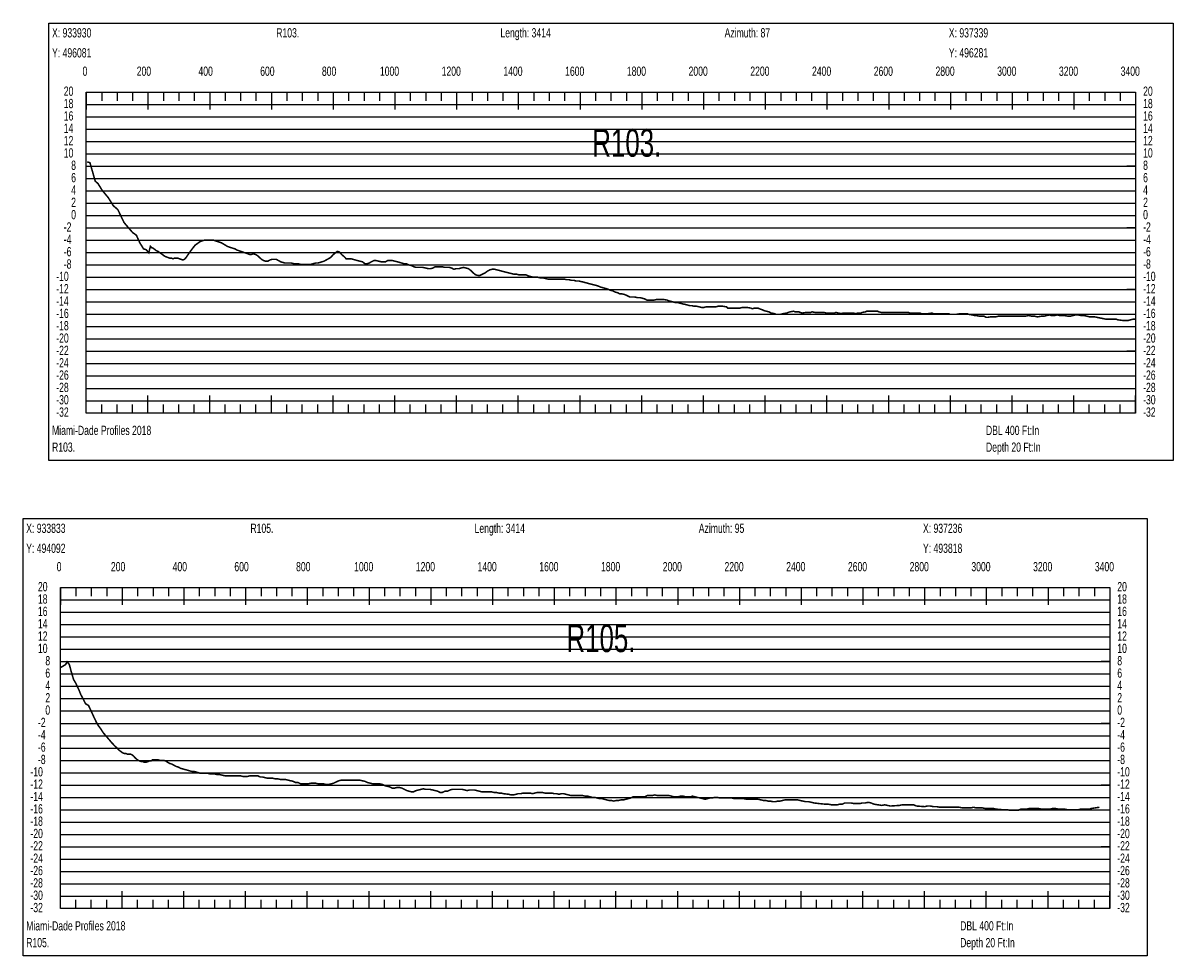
# Model space of a CAD drawing. Header units: inches. Extents: x 471865 to 538526, y 1054316 to 1102451.
# Tile 131 of 131: x 534716 to 538442, y 1099186 to 1102210. Entities that reach past the tile are written whole.
import ezdxf

# ---------------------------------------------------------------- set-up
doc = ezdxf.new("R2010")
doc.units = ezdxf.units.IN
doc.header["$MEASUREMENT"] = 0
for name, color, linetype in [('LABELS', 7, 'Continuous'), ('X_Gr1', 7, 'Continuous'), ('XSECTION', 7, 'Continuous')]:
    doc.layers.add(name, color=color, linetype=linetype)
doc.styles.get("Standard").update_dxf_attribs({"font": 'arial.ttf'})

msp = doc.modelspace()

# ---------------------------------------------------------------- linework, layer by layer
at = {"layer": 'X_Gr1', "color": 6, "linetype": 'Continuous', "lineweight": 18, "true_color": 0xff00ff, "transparency": 33554687, "const_width": 5}
for points in [[(534923.8, 1101760.1), (534923.8, 1101760.1), (534932.7, 1101757.2), (534949.8, 1101697.4), (534958.8, 1101689.5), (534972.7, 1101667.1), (534991.8, 1101644.3), (535008.7, 1101617.5), (535022.9, 1101605.4), (535043.1, 1101563.4), (535055.8, 1101548.4), (535071, 1101530.8), (535083.1, 1101522.4), (535093.8, 1101498.5), (535106.3, 1101478.1), (535115.2, 1101475.1), (535123.3, 1101465.3), (535128.5, 1101486), (535132.5, 1101482), (535137.5, 1101480), (535142.8, 1101476), (535147.9, 1101472), (535153, 1101470), (535158.5, 1101466), (535164.3, 1101462), (535169.8, 1101458), (535175.2, 1101454), (535180.3, 1101452), (535185.4, 1101450), (535190.8, 1101448), (535196.4, 1101448), (535201.8, 1101446), (535206.7, 1101448), (535211.6, 1101448), (535216.9, 1101448), (535222.3, 1101446), (535227.8, 1101444), (535233.4, 1101442), (535238.9, 1101444), (535244.3, 1101450), (535249.6, 1101458), (535255.2, 1101466), (535261, 1101474), (535267.2, 1101482), (535273.4, 1101490), (535279, 1101494), (535284.7, 1101498), (535290.4, 1101502), (535296.5, 1101504), (535302.9, 1101506), (535309.4, 1101506), (535315.9, 1101506), (535322, 1101506), (535327.9, 1101506), (535333.9, 1101506), (535339.8, 1101504), (535345.8, 1101502), (535351.7, 1101500), (535358.1, 1101498), (535364.9, 1101494), (535371.5, 1101490), (535377.8, 1101486), (535383.7, 1101484), (535389.7, 1101482), (535396, 1101480), (535402.7, 1101478), (535409.4, 1101474), (535415.6, 1101472), (535421.2, 1101470), (535426.9, 1101468), (535432.6, 1101466), (535438.6, 1101464), (535444.4, 1101462), (535450.1, 1101460), (535456, 1101460), (535462.3, 1101462), (535469.1, 1101460), (535475.7, 1101456), (535482.2, 1101450), (535488.8, 1101444), (535495.5, 1101440), (535502.3, 1101438), (535509, 1101438), (535515.7, 1101442), (535522.4, 1101444), (535529.3, 1101444), (535536.5, 1101444), (535543.8, 1101440), (535551, 1101436), (535558, 1101434), (535564.5, 1101432), (535571.1, 1101432), (535578.1, 1101432), (535585.6, 1101432), (535593.2, 1101430), (535600.4, 1101430), (535607.1, 1101430), (535613.8, 1101428), (535620.8, 1101428), (535628.2, 1101428), (535635.6, 1101428), (535642.6, 1101428), (535649.3, 1101428), (535656.2, 1101430), (535663.6, 1101432), (535671.1, 1101432), (535677.9, 1101434), (535684.3, 1101436), (535691.1, 1101438), (535698.2, 1101442), (535705.4, 1101446), (535712.5, 1101450), (535719.6, 1101458), (535726.8, 1101464), (535734, 1101470), (535740.9, 1101468), (535747.8, 1101460), (535755.1, 1101454), (535762.8, 1101446), (535770.7, 1101446), (535778.3, 1101446), (535785.5, 1101444), (535792.5, 1101442), (535799.8, 1101440), (535807.7, 1101438), (535815.8, 1101436), (535823.5, 1101430), (535830.7, 1101430), (535837.5, 1101432), (535844.5, 1101436), (535852.2, 1101440), (535860.5, 1101440), (535868.8, 1101438), (535876.7, 1101436), (535883.9, 1101436), (535890.3, 1101436), (535897, 1101440), (535904.5, 1101440), (535912.8, 1101440), (535921.3, 1101438), (535929.2, 1101436), (535936.3, 1101434), (535942.8, 1101432), (535949.7, 1101430), (535957.4, 1101430), (535965.8, 1101426), (535974.2, 1101424), (535982.1, 1101420), (535989.1, 1101418), (535995.7, 1101418), (536002.7, 1101418), (536011, 1101418), (536019.8, 1101416), (536028.7, 1101414), (536037, 1101414), (536044.2, 1101416), (536050.9, 1101420), (536057.8, 1101420), (536065.6, 1101420), (536074.1, 1101420), (536082.5, 1101418), (536090.1, 1101418), (536097.1, 1101418), (536104.2, 1101416), (536111.8, 1101412), (536119.9, 1101414), (536128.2, 1101414), (536135.9, 1101416), (536143.1, 1101418), (536150.6, 1101416), (536158.6, 1101414), (536166.8, 1101408), (536174.6, 1101400), (536182.2, 1101394), (536189.3, 1101392), (536196.7, 1101392), (536204.7, 1101396), (536212.8, 1101400), (536220.7, 1101406), (536228.4, 1101410), (536236, 1101412), (536243.7, 1101412), (536251.3, 1101410), (536259, 1101408), (536266.7, 1101406), (536274.5, 1101404), (536282, 1101402), (536289.6, 1101400), (536298, 1101398), (536306.6, 1101396), (536314.7, 1101396), (536322, 1101394), (536329.1, 1101394), (536336.8, 1101394), (536345.2, 1101394), (536353.9, 1101390), (536362.1, 1101388), (536369.4, 1101386), (536376.6, 1101386), (536384.1, 1101386), (536392.2, 1101384), (536400.6, 1101384), (536408.6, 1101382), (536416.1, 1101380), (536423.3, 1101380), (536430.7, 1101380), (536438.7, 1101380), (536446.5, 1101380), (536454.1, 1101380), (536461.8, 1101380), (536469.8, 1101380), (536477.8, 1101378), (536485.4, 1101378), (536492.8, 1101376), (536500.2, 1101376), (536508, 1101374), (536516.2, 1101374), (536524.6, 1101372), (536532.9, 1101370), (536540.4, 1101368), (536547.5, 1101366), (536555, 1101364), (536563.1, 1101362), (536571.5, 1101360), (536583.5, 1101356), (536587.4, 1101354), (536594.8, 1101352), (536602, 1101350), (536609.8, 1101348), (536618, 1101344), (536626.5, 1101342), (536634.7, 1101338), (536642.2, 1101336), (536649.6, 1101332), (536657.4, 1101332), (536665.6, 1101330), (536674.1, 1101326), (536682.1, 1101322), (536689.8, 1101322), (536697.6, 1101322), (536705.9, 1101320), (536714.4, 1101320), (536722.4, 1101318), (536730, 1101316), (536737.2, 1101312), (536744.6, 1101312), (536752.4, 1101312), (536760.4, 1101312), (536768.4, 1101314), (536775.9, 1101314), (536783.2, 1101314), (536790.7, 1101314), (536802.7, 1101312), (536806.9, 1101310), (536814.7, 1101308), (536822.3, 1101306), (536829.7, 1101304), (536837, 1101304), (536844.6, 1101302), (536852.5, 1101300), (536860.8, 1101298), (536868.8, 1101296), (536875.9, 1101294), (536882.7, 1101294), (536890.2, 1101292), (536898.6, 1101292), (536907.2, 1101290), (536915, 1101288), (536921.7, 1101288), (536928.3, 1101290), (536935.9, 1101290), (536944.6, 1101290), (536957, 1101290), (536960.8, 1101290), (536967.5, 1101292), (536974.9, 1101292), (536983.4, 1101292), (536995.6, 1101290), (536999.4, 1101286), (537006.3, 1101286), (537013.8, 1101286), (537022.5, 1101286), (537034.9, 1101286), (537038.8, 1101286), (537046.2, 1101288), (537058.1, 1101288), (537062.2, 1101288), (537074.2, 1101286), (537078.2, 1101284), (537086, 1101286), (537097.6, 1101286), (537101.5, 1101284), (537112.8, 1101280), (537116.6, 1101278), (537124.3, 1101276), (537132.1, 1101274), (537140, 1101270), (537151.3, 1101268), (537155.2, 1101266), (537162.8, 1101266), (537170.6, 1101266), (537178.8, 1101268), (537190.7, 1101270), (537194.6, 1101272), (537201.7, 1101274), (537213, 1101276), (537217, 1101274), (537229.3, 1101274), (537233.5, 1101272), (537241.5, 1101270), (537252.3, 1101272), (537256, 1101272), (537268.4, 1101272), (537272.8, 1101274), (537281.2, 1101272), (537288.9, 1101272), (537295.8, 1101272), (537306.9, 1101272), (537310.9, 1101272), (537319.3, 1101270), (537330.6, 1101270), (537334.2, 1101270), (537345.4, 1101270), (537349.4, 1101272), (537357.3, 1101270), (537369, 1101268), (537372.9, 1101270), (537384.4, 1101270), (537388.3, 1101270), (537395.9, 1101270), (537407.4, 1101270), (537411.4, 1101268), (537422.9, 1101270), (537430.7, 1101270), (537434.6, 1101272), (537445.9, 1101274), (537449.7, 1101276), (537457.1, 1101276), (537469, 1101276), (537473, 1101276), (537484.7, 1101276), (537488.7, 1101274), (537496.6, 1101272), (537508.3, 1101272), (537512.1, 1101272), (537523.2, 1101272), (537527.1, 1101272), (537534.8, 1101272), (537542.7, 1101272), (537549.8, 1101272), (537560.5, 1101272), (537564.2, 1101272), (537572.5, 1101272), (537584.6, 1101272), (537588.3, 1101270), (537598.7, 1101270), (537602.3, 1101270), (537610, 1101270), (537622.6, 1101270), (537626.6, 1101268), (537637.3, 1101268), (537640.8, 1101268), (537648.6, 1101268), (537661.4, 1101270), (537665.5, 1101268), (537676.9, 1101268), (537684, 1101268), (537687.5, 1101268), (537699.1, 1101268), (537703.1, 1101268), (537714.8, 1101268), (537718.4, 1101266), (537725.3, 1101266), (537736.7, 1101266), (537740.7, 1101266), (537752.9, 1101268), (537760.6, 1101268), (537764.2, 1101268), (537775.2, 1101268), (537779, 1101266), (537790.9, 1101264), (537798.8, 1101262), (537802.6, 1101262), (537814.3, 1101260), (537821.7, 1101260), (537829, 1101260), (537836.8, 1101256), (537840.7, 1101256), (537852.6, 1101258), (537856.5, 1101258), (537868.4, 1101258), (537876.7, 1101260), (537880.7, 1101260), (537892.5, 1101260), (537900.2, 1101260), (537908, 1101260), (537916.3, 1101260), (537920.5, 1101260), (537934.1, 1101260), (537942.4, 1101260), (537949.7, 1101260), (537956.9, 1101260), (537964.7, 1101260), (537973.6, 1101262), (537982.9, 1101260), (537992.2, 1101260), (538001, 1101258), (538005.1, 1101258), (538016.5, 1101260), (538024.5, 1101260), (538033.2, 1101262), (538042.1, 1101264), (538046.4, 1101262), (538058.6, 1101262), (538066.5, 1101264), (538074.9, 1101262), (538083.8, 1101262), (538088.3, 1101262), (538101.6, 1101260), (538109.8, 1101260), (538125.6, 1101264), (538134.4, 1101264), (538143.7, 1101262), (538153.2, 1101262), (538162.3, 1101260), (538170.5, 1101258), (538174.3, 1101258), (538186.4, 1101258), (538195.7, 1101256), (538205.7, 1101254), (538215.6, 1101252), (538224.8, 1101250), (538233.1, 1101250), (538240.8, 1101250), (538258.5, 1101250), (538263.4, 1101248), (538279.1, 1101246), (538288.6, 1101246), (538296.8, 1101246), (538304.5, 1101248), (538312.3, 1101250), (538320.7, 1101250)], [(534837.1, 1100120.7), (534837.1, 1100120.7), (534853.8, 1100130.7), (534858.8, 1100139.8), (534866, 1100130.9), (534871.3, 1100110.5), (534879.7, 1100082.2), (534886.2, 1100071.3), (534895.8, 1100051.4), (534903.2, 1100033.4), (534918.9, 1100003.3), (534927.9, 1099998.5), (534934.8, 1099984), (534946.6, 1099958.3), (534956.3, 1099938), (534967.1, 1099923.2), (534976, 1099909.5), (534987.3, 1099896.3), (535004.3, 1099876.3), (535010.1, 1099870.3), (535016.1, 1099864.3), (535021, 1099860.3), (535025.9, 1099854.3), (535031.2, 1099850.3), (535036.1, 1099846.3), (535039.8, 1099844.3), (535044.7, 1099842.3), (535049.6, 1099842.3), (535054.4, 1099840.3), (535059.9, 1099840.3), (535064.9, 1099840.3), (535069.1, 1099838.3), (535074, 1099834.3), (535079.2, 1099828.3), (535084, 1099824.3), (535088.8, 1099820.3), (535093.8, 1099818.3), (535099.1, 1099816.3), (535104.2, 1099816.3), (535108.9, 1099814.3), (535114.2, 1099814.3), (535120.1, 1099816.3), (535125.9, 1099818.3), (535131, 1099818.3), (535135.9, 1099822.3), (535141.5, 1099822.3), (535147.5, 1099822.3), (535153.4, 1099822.3), (535159.2, 1099820.3), (535165.2, 1099820.3), (535171.5, 1099820.3), (535177.9, 1099818.3), (535184.2, 1099814.3), (535190.9, 1099810.3), (535197.9, 1099808.3), (535205.3, 1099804.3), (535212.6, 1099800.3), (535219.7, 1099798.3), (535227, 1099794.3), (535234.4, 1099792.3), (535241.9, 1099790.3), (535249.1, 1099788.3), (535256.1, 1099786.3), (535263.4, 1099784.3), (535270.6, 1099784.3), (535277.6, 1099782.3), (535284.1, 1099780.3), (535290.8, 1099778.3), (535298.5, 1099778.3), (535306.8, 1099778.3), (535315.1, 1099778.3), (535322.6, 1099776.3), (535329.5, 1099776.3), (535336.7, 1099776.3), (535344.5, 1099774.3), (535352.7, 1099774.3), (535361.3, 1099772.3), (535370, 1099770.3), (535378.5, 1099770.3), (535386.3, 1099770.3), (535393.9, 1099770.3), (535402, 1099770.3), (535410.5, 1099770.3), (535419.3, 1099770.3), (535427.9, 1099768.3), (535436, 1099768.3), (535443.6, 1099768.3), (535451, 1099770.3), (535459.1, 1099770.3), (535467.6, 1099770.3), (535476.3, 1099770.3), (535484.7, 1099766.3), (535492.5, 1099766.3), (535500.1, 1099764.3), (535507.8, 1099762.3), (535516.1, 1099762.3), (535525, 1099762.3), (535533.8, 1099760.3), (535542.2, 1099760.3), (535549.9, 1099758.3), (535557.7, 1099758.3), (535565.8, 1099758.3), (535574.2, 1099756.3), (535582.8, 1099754.3), (535591.2, 1099752.3), (535599.3, 1099748.3), (535607.4, 1099748.3), (535615.4, 1099744.3), (535623.8, 1099744.3), (535632, 1099744.3), (535640.3, 1099744.3), (535648.6, 1099746.3), (535656.6, 1099746.3), (535664.4, 1099746.3), (535672, 1099744.3), (535680.1, 1099744.3), (535688.7, 1099744.3), (535697.4, 1099742.3), (535706.1, 1099742.3), (535714.4, 1099744.3), (535722.4, 1099746.3), (535730.5, 1099750.3), (535739, 1099754.3), (535748, 1099756.3), (535757, 1099756.3), (535765.6, 1099756.3), (535774, 1099756.3), (535782.1, 1099756.3), (535789.9, 1099756.3), (535797.7, 1099756.3), (535805.9, 1099756.3), (535814.7, 1099754.3), (535823.7, 1099752.3), (535832.6, 1099748.3), (535841, 1099746.3), (535848.7, 1099744.3), (535856.5, 1099744.3), (535864.3, 1099744.3), (535872.2, 1099744.3), (535880.1, 1099742.3), (535888.2, 1099738.3), (535896.4, 1099736.3), (535904.3, 1099734.3), (535911.8, 1099730.3), (535919.3, 1099730.3), (535927.3, 1099732.3), (535935.5, 1099732.3), (535943.6, 1099730.3), (535951.7, 1099726.3), (535959.6, 1099722.3), (535967, 1099720.3), (535974, 1099718.3), (535981.1, 1099718.3), (535988.9, 1099722.3), (535997.2, 1099724.3), (536005.4, 1099726.3), (536013, 1099728.3), (536020, 1099726.3), (536027, 1099726.3), (536034.7, 1099726.3), (536043.2, 1099724.3), (536051.8, 1099722.3), (536059.6, 1099720.3), (536066.8, 1099716.3), (536074.3, 1099716.3), (536082.7, 1099720.3), (536091.4, 1099720.3), (536099.3, 1099724.3), (536106.4, 1099726.3), (536113.7, 1099726.3), (536121.7, 1099726.3), (536130.3, 1099726.3), (536139, 1099726.3), (536147.3, 1099724.3), (536154.9, 1099722.3), (536162.2, 1099724.3), (536169.9, 1099724.3), (536178.1, 1099724.3), (536186.5, 1099722.3), (536194.8, 1099720.3), (536202.6, 1099718.3), (536210.1, 1099718.3), (536217.5, 1099718.3), (536225.3, 1099718.3), (536233.7, 1099718.3), (536242, 1099716.3), (536250, 1099716.3), (536257.4, 1099714.3), (536264.7, 1099714.3), (536272.5, 1099712.3), (536289.8, 1099710.3), (536298, 1099708.3), (536305.5, 1099708.3), (536312.8, 1099710.3), (536320.3, 1099712.3), (536328.2, 1099712.3), (536336.3, 1099714.3), (536344.2, 1099714.3), (536352, 1099714.3), (536359.6, 1099714.3), (536366.9, 1099712.3), (536374.3, 1099714.3), (536382.2, 1099716.3), (536390.6, 1099716.3), (536398.9, 1099716.3), (536406.4, 1099714.3), (536413.3, 1099714.3), (536420.5, 1099714.3), (536428.5, 1099714.3), (536436.9, 1099712.3), (536445.1, 1099712.3), (536452.6, 1099710.3), (536459.7, 1099712.3), (536467.1, 1099712.3), (536475, 1099710.3), (536483.2, 1099708.3), (536491.3, 1099706.3), (536498.9, 1099706.3), (536506.3, 1099706.3), (536513.6, 1099706.3), (536521.2, 1099706.3), (536529.2, 1099706.3), (536537.2, 1099704.3), (536545.3, 1099704.3), (536553, 1099702.3), (536560.6, 1099700.3), (536568.5, 1099700.3), (536576.5, 1099698.3), (536584.4, 1099696.3), (536591.6, 1099696.3), (536598.9, 1099694.3), (536606.7, 1099692.3), (536614.7, 1099690.3), (536622.5, 1099690.3), (536630.1, 1099688.3), (536637.9, 1099690.3), (536645.8, 1099690.3), (536653.9, 1099692.3), (536661.7, 1099692.3), (536669.2, 1099694.3), (536676.8, 1099696.3), (536684.7, 1099698.3), (536692.5, 1099702.3), (536700.1, 1099702.3), (536707.6, 1099702.3), (536715.5, 1099702.3), (536723.5, 1099702.3), (536731.1, 1099702.3), (536738.5, 1099706.3), (536746.2, 1099706.3), (536754.4, 1099706.3), (536763, 1099708.3), (536771.3, 1099706.3), (536779, 1099706.3), (536786.2, 1099706.3), (536793.2, 1099706.3), (536800.6, 1099706.3), (536808.8, 1099706.3), (536817.1, 1099704.3), (536824.8, 1099702.3), (536831.7, 1099702.3), (536838.4, 1099702.3), (536846, 1099704.3), (536854.6, 1099704.3), (536863.3, 1099702.3), (536871.3, 1099702.3), (536878.4, 1099702.3), (536885.3, 1099704.3), (536892.9, 1099702.3), (536901.2, 1099700.3), (536909.8, 1099698.3), (536918.2, 1099696.3), (536926.2, 1099694.3), (536933.7, 1099696.3), (536941.1, 1099698.3), (536948.8, 1099698.3), (536956.8, 1099700.3), (536965.1, 1099700.3), (536973.4, 1099698.3), (536981.4, 1099698.3), (536989, 1099698.3), (536996.6, 1099698.3), (537004.4, 1099698.3), (537012.5, 1099698.3), (537020.6, 1099696.3), (537028.1, 1099696.3), (537035.5, 1099696.3), (537043.2, 1099696.3), (537051.3, 1099696.3), (537059.6, 1099694.3), (537067.5, 1099694.3), (537074.9, 1099694.3), (537082.1, 1099694.3), (537089.9, 1099694.3), (537098.2, 1099694.3), (537106.3, 1099692.3), (537114.3, 1099690.3), (537122.1, 1099690.3), (537129.7, 1099688.3), (537137.5, 1099688.3), (537145.3, 1099686.3), (537153.2, 1099686.3), (537161, 1099688.3), (537168.8, 1099688.3), (537176.7, 1099690.3), (537184.8, 1099692.3), (537193.2, 1099692.3), (537201.7, 1099692.3), (537218.2, 1099692.3), (537226, 1099692.3), (537233.9, 1099690.3), (537242.5, 1099688.3), (537252.1, 1099686.3), (537261.7, 1099686.3), (537270.4, 1099684.3), (537278.4, 1099682.3), (537294.9, 1099680.3), (537314.5, 1099678.3), (537324.9, 1099678.3), (537335.4, 1099676.3), (537345.3, 1099676.3), (537354.2, 1099676.3), (537362.4, 1099678.3), (537370.4, 1099678.3), (537378.8, 1099682.3), (537388, 1099682.3), (537398.1, 1099682.3), (537408.2, 1099680.3), (537417.7, 1099680.3), (537426.7, 1099680.3), (537435.5, 1099682.3), (537444.7, 1099682.3), (537454.2, 1099684.3), (537463.7, 1099682.3), (537473, 1099678.3), (537498.8, 1099674.3), (537507.5, 1099676.3), (537516.6, 1099674.3), (537526.1, 1099672.3), (537555.3, 1099674.3), (537564.8, 1099676.3), (537573.8, 1099676.3), (537582.6, 1099676.3), (537591.7, 1099676.3), (537601.2, 1099676.3), (537610.9, 1099672.3), (537636.7, 1099670.3), (537645.6, 1099672.3), (537655.4, 1099672.3), (537665.9, 1099670.3), (537676.4, 1099670.3), (537686.2, 1099668.3), (537695.4, 1099668.3), (537704.2, 1099668.3), (537712.8, 1099668.3), (537721.4, 1099668.3), (537730.2, 1099668.3), (537739.6, 1099668.3), (537749.6, 1099668.3), (537759.9, 1099666.3), (537769.7, 1099666.3), (537778.5, 1099666.3), (537786.8, 1099666.3), (537795, 1099668.3), (537804.1, 1099666.3), (537814, 1099666.3), (537823.9, 1099666.3), (537833.5, 1099664.3), (537842.6, 1099664.3), (537851.3, 1099664.3), (537859.9, 1099664.3), (537868.4, 1099662.3), (537890.5, 1099660.3), (537895.3, 1099660.3), (537904.9, 1099660.3), (537914.2, 1099658.3), (537922.9, 1099658.3), (537931.2, 1099658.3), (537939.7, 1099658.3), (537948.9, 1099662.3), (537958.2, 1099662.3), (537967.3, 1099662.3), (537976.1, 1099664.3), (537989.9, 1099664.3), (537995.1, 1099664.3), (538005.5, 1099664.3), (538015.5, 1099662.3), (538025, 1099662.3), (538033.9, 1099662.3), (538042.8, 1099662.3), (538051.8, 1099664.3), (538061.2, 1099664.3), (538071.1, 1099662.3), (538085.7, 1099662.3), (538090.5, 1099662.3), (538099.7, 1099660.3), (538108.7, 1099660.3), (538117.8, 1099660.3), (538130.9, 1099660.3), (538135.2, 1099660.3), (538143.4, 1099662.3), (538151.3, 1099662.3), (538172.1, 1099662.3), (538176.5, 1099664.3), (538203.6, 1099668.3)]]:
    msp.add_lwpolyline(points, dxfattribs=at)
at = {"layer": 'XSECTION', "color": 18, "linetype": 'Continuous', "true_color": 0x000000}
for points in [[(534799.5, 1102210), (538441.9, 1102210), (538441.9, 1100792), (534799.5, 1100792), (534799.5, 1102210)], [(534920.7, 1101986), (538320.7, 1101986), (538320.7, 1100946), (534920.7, 1100946), (534920.7, 1101986)], [(534920.7, 1101986), (534920.7, 1101929.6)], [(534920.7, 1101986), (534920.7, 1101929.6)], [(534920.7, 1101986), (534920.7, 1101958)], [(534920.7, 1101986), (534920.7, 1101958)], [(534970.7, 1101986), (534970.7, 1101958)], [(535020.7, 1101986), (535020.7, 1101958)], [(535070.7, 1101986), (535070.7, 1101958)], [(535120.7, 1101986), (535120.7, 1101929.6)], [(535120.7, 1101986), (535120.7, 1101958)], [(535170.7, 1101986), (535170.7, 1101958)], [(535220.7, 1101986), (535220.7, 1101958)], [(535270.7, 1101986), (535270.7, 1101958)], [(535320.7, 1101986), (535320.7, 1101929.6)], [(535320.7, 1101986), (535320.7, 1101958)], [(535370.7, 1101986), (535370.7, 1101958)], [(535420.7, 1101986), (535420.7, 1101958)], [(535470.7, 1101986), (535470.7, 1101958)], [(535520.7, 1101986), (535520.7, 1101929.6)], [(535520.7, 1101986), (535520.7, 1101958)], [(535570.7, 1101986), (535570.7, 1101958)], [(535620.7, 1101986), (535620.7, 1101958)], [(535670.7, 1101986), (535670.7, 1101958)], [(535720.7, 1101986), (535720.7, 1101929.6)], [(535720.7, 1101986), (535720.7, 1101958)], [(535770.7, 1101986), (535770.7, 1101958)], [(535820.7, 1101986), (535820.7, 1101958)], [(535870.7, 1101986), (535870.7, 1101958)], [(535920.7, 1101986), (535920.7, 1101929.6)], [(535920.7, 1101986), (535920.7, 1101958)], [(535970.7, 1101986), (535970.7, 1101958)], [(536020.7, 1101986), (536020.7, 1101958)], [(536070.7, 1101986), (536070.7, 1101958)], [(536120.7, 1101986), (536120.7, 1101929.6)], [(536120.7, 1101986), (536120.7, 1101958)], [(536170.7, 1101986), (536170.7, 1101958)], [(536220.7, 1101986), (536220.7, 1101958)], [(536270.7, 1101986), (536270.7, 1101958)], [(536320.7, 1101986), (536320.7, 1101929.6)], [(536320.7, 1101986), (536320.7, 1101958)], [(536370.7, 1101986), (536370.7, 1101958)], [(536420.7, 1101986), (536420.7, 1101958)], [(536470.7, 1101986), (536470.7, 1101958)], [(536520.7, 1101986), (536520.7, 1101929.6)], [(536520.7, 1101986), (536520.7, 1101958)], [(536570.7, 1101986), (536570.7, 1101958)], [(536620.7, 1101986), (536620.7, 1101958)], [(536670.7, 1101986), (536670.7, 1101958)], [(536720.7, 1101986), (536720.7, 1101929.6)], [(536720.7, 1101986), (536720.7, 1101958)], [(536770.7, 1101986), (536770.7, 1101958)], [(536820.7, 1101986), (536820.7, 1101958)], [(536870.7, 1101986), (536870.7, 1101958)], [(536920.7, 1101986), (536920.7, 1101929.6)], [(536920.7, 1101986), (536920.7, 1101958)], [(536970.7, 1101986), (536970.7, 1101958)], [(537020.7, 1101986), (537020.7, 1101958)], [(537070.7, 1101986), (537070.7, 1101958)], [(537120.7, 1101986), (537120.7, 1101929.6)], [(537120.7, 1101986), (537120.7, 1101958)], [(537170.7, 1101986), (537170.7, 1101958)], [(537220.7, 1101986), (537220.7, 1101958)], [(537270.7, 1101986), (537270.7, 1101958)], [(537320.7, 1101986), (537320.7, 1101929.6)], [(537320.7, 1101986), (537320.7, 1101958)], [(537370.7, 1101986), (537370.7, 1101958)], [(537420.7, 1101986), (537420.7, 1101958)], [(537470.7, 1101986), (537470.7, 1101958)], [(537520.7, 1101986), (537520.7, 1101929.6)], [(537520.7, 1101986), (537520.7, 1101958)], [(537570.7, 1101986), (537570.7, 1101958)], [(537620.7, 1101986), (537620.7, 1101958)], [(537670.7, 1101986), (537670.7, 1101958)], [(537720.7, 1101986), (537720.7, 1101929.6)], [(537720.7, 1101986), (537720.7, 1101958)], [(537770.7, 1101986), (537770.7, 1101958)], [(537820.7, 1101986), (537820.7, 1101958)], [(537870.7, 1101986), (537870.7, 1101958)], [(537920.7, 1101986), (537920.7, 1101929.6)], [(537920.7, 1101986), (537920.7, 1101958)], [(537970.7, 1101986), (537970.7, 1101958)], [(538020.7, 1101986), (538020.7, 1101958)], [(538070.7, 1101986), (538070.7, 1101958)], [(538120.7, 1101986), (538120.7, 1101929.6)], [(538120.7, 1101986), (538120.7, 1101958)], [(538170.7, 1101986), (538170.7, 1101958)], [(538220.7, 1101986), (538220.7, 1101958)], [(538270.7, 1101986), (538270.7, 1101958)], [(538320.7, 1101986), (538320.7, 1101929.6)], [(538320.7, 1101986), (538320.7, 1101958)], [(534920.7, 1101746), (534948.7, 1101746)], [(538320.7, 1101746), (538292.7, 1101746)], [(534920.7, 1101546), (534948.7, 1101546)], [(538320.7, 1101546), (538292.7, 1101546)], [(534920.7, 1101346), (534948.7, 1101346)], [(538320.7, 1101346), (538292.7, 1101346)], [(534920.7, 1101146), (534948.7, 1101146)], [(538320.7, 1101146), (538292.7, 1101146)], [(534920.7, 1100946), (534920.7, 1101002.4)], [(534920.7, 1100946), (534920.7, 1101002.4)], [(535120.7, 1100946), (535120.7, 1101002.4)], [(535320.7, 1100946), (535320.7, 1101002.4)], [(535520.7, 1100946), (535520.7, 1101002.4)], [(535720.7, 1100946), (535720.7, 1101002.4)], [(535920.7, 1100946), (535920.7, 1101002.4)], [(536120.7, 1100946), (536120.7, 1101002.4)], [(536320.7, 1100946), (536320.7, 1101002.4)], [(536520.7, 1100946), (536520.7, 1101002.4)], [(536720.7, 1100946), (536720.7, 1101002.4)], [(536920.7, 1100946), (536920.7, 1101002.4)], [(537120.7, 1100946), (537120.7, 1101002.4)], [(537320.7, 1100946), (537320.7, 1101002.4)], [(537520.7, 1100946), (537520.7, 1101002.4)], [(537720.7, 1100946), (537720.7, 1101002.4)], [(537920.7, 1100946), (537920.7, 1101002.4)], [(538120.7, 1100946), (538120.7, 1101002.4)], [(538320.7, 1100946), (538320.7, 1101002.4)], [(534920.7, 1100946), (534920.7, 1100974)], [(534920.7, 1100946), (534920.7, 1100974)], [(534970.7, 1100946), (534970.7, 1100974)], [(535020.7, 1100946), (535020.7, 1100974)], [(535070.7, 1100946), (535070.7, 1100974)], [(535120.7, 1100946), (535120.7, 1100974)], [(535170.7, 1100946), (535170.7, 1100974)], [(535220.7, 1100946), (535220.7, 1100974)], [(535270.7, 1100946), (535270.7, 1100974)], [(535320.7, 1100946), (535320.7, 1100974)], [(535370.7, 1100946), (535370.7, 1100974)], [(535420.7, 1100946), (535420.7, 1100974)], [(535470.7, 1100946), (535470.7, 1100974)], [(535520.7, 1100946), (535520.7, 1100974)], [(535570.7, 1100946), (535570.7, 1100974)], [(535620.7, 1100946), (535620.7, 1100974)], [(535670.7, 1100946), (535670.7, 1100974)], [(535720.7, 1100946), (535720.7, 1100974)], [(535770.7, 1100946), (535770.7, 1100974)], [(535820.7, 1100946), (535820.7, 1100974)], [(535870.7, 1100946), (535870.7, 1100974)], [(535920.7, 1100946), (535920.7, 1100974)], [(535970.7, 1100946), (535970.7, 1100974)], [(536020.7, 1100946), (536020.7, 1100974)], [(536070.7, 1100946), (536070.7, 1100974)], [(536120.7, 1100946), (536120.7, 1100974)], [(536170.7, 1100946), (536170.7, 1100974)], [(536220.7, 1100946), (536220.7, 1100974)], [(536270.7, 1100946), (536270.7, 1100974)], [(536320.7, 1100946), (536320.7, 1100974)], [(536370.7, 1100946), (536370.7, 1100974)], [(536420.7, 1100946), (536420.7, 1100974)], [(536470.7, 1100946), (536470.7, 1100974)], [(536520.7, 1100946), (536520.7, 1100974)], [(536570.7, 1100946), (536570.7, 1100974)], [(536620.7, 1100946), (536620.7, 1100974)], [(536670.7, 1100946), (536670.7, 1100974)], [(536720.7, 1100946), (536720.7, 1100974)], [(536770.7, 1100946), (536770.7, 1100974)], [(536820.7, 1100946), (536820.7, 1100974)], [(536870.7, 1100946), (536870.7, 1100974)], [(536920.7, 1100946), (536920.7, 1100974)], [(536970.7, 1100946), (536970.7, 1100974)], [(537020.7, 1100946), (537020.7, 1100974)], [(537070.7, 1100946), (537070.7, 1100974)], [(537120.7, 1100946), (537120.7, 1100974)], [(537170.7, 1100946), (537170.7, 1100974)], [(537220.7, 1100946), (537220.7, 1100974)], [(537270.7, 1100946), (537270.7, 1100974)], [(537320.7, 1100946), (537320.7, 1100974)], [(537370.7, 1100946), (537370.7, 1100974)], [(537420.7, 1100946), (537420.7, 1100974)], [(537470.7, 1100946), (537470.7, 1100974)], [(537520.7, 1100946), (537520.7, 1100974)], [(537570.7, 1100946), (537570.7, 1100974)], [(537620.7, 1100946), (537620.7, 1100974)], [(537670.7, 1100946), (537670.7, 1100974)], [(537720.7, 1100946), (537720.7, 1100974)], [(537770.7, 1100946), (537770.7, 1100974)], [(537820.7, 1100946), (537820.7, 1100974)], [(537870.7, 1100946), (537870.7, 1100974)], [(537920.7, 1100946), (537920.7, 1100974)], [(537970.7, 1100946), (537970.7, 1100974)], [(538020.7, 1100946), (538020.7, 1100974)], [(538070.7, 1100946), (538070.7, 1100974)], [(538120.7, 1100946), (538120.7, 1100974)], [(538170.7, 1100946), (538170.7, 1100974)], [(538220.7, 1100946), (538220.7, 1100974)], [(538270.7, 1100946), (538270.7, 1100974)], [(538320.7, 1100946), (538320.7, 1100974)], [(534715.8, 1100604.3), (538358.2, 1100604.3), (538358.2, 1099186.3), (534715.8, 1099186.3), (534715.8, 1100604.3)], [(534837, 1100380.3), (538237, 1100380.3), (538237, 1099340.3), (534837, 1099340.3), (534837, 1100380.3)], [(534837, 1100380.3), (534837, 1100323.9)], [(534837, 1100380.3), (534837, 1100323.9)], [(534837, 1100380.3), (534837, 1100352.3)], [(534837, 1100380.3), (534837, 1100352.3)], [(534887, 1100380.3), (534887, 1100352.3)], [(534937, 1100380.3), (534937, 1100352.3)], [(534987, 1100380.3), (534987, 1100352.3)], [(535037, 1100380.3), (535037, 1100323.9)], [(535037, 1100380.3), (535037, 1100352.3)], [(535087, 1100380.3), (535087, 1100352.3)], [(535137, 1100380.3), (535137, 1100352.3)], [(535187, 1100380.3), (535187, 1100352.3)], [(535237, 1100380.3), (535237, 1100323.9)], [(535237, 1100380.3), (535237, 1100352.3)], [(535287, 1100380.3), (535287, 1100352.3)], [(535337, 1100380.3), (535337, 1100352.3)], [(535387, 1100380.3), (535387, 1100352.3)], [(535437, 1100380.3), (535437, 1100323.9)], [(535437, 1100380.3), (535437, 1100352.3)], [(535487, 1100380.3), (535487, 1100352.3)], [(535537, 1100380.3), (535537, 1100352.3)], [(535587, 1100380.3), (535587, 1100352.3)], [(535637, 1100380.3), (535637, 1100323.9)], [(535637, 1100380.3), (535637, 1100352.3)], [(535687, 1100380.3), (535687, 1100352.3)], [(535737, 1100380.3), (535737, 1100352.3)], [(535787, 1100380.3), (535787, 1100352.3)], [(535837, 1100380.3), (535837, 1100323.9)], [(535837, 1100380.3), (535837, 1100352.3)], [(535887, 1100380.3), (535887, 1100352.3)], [(535937, 1100380.3), (535937, 1100352.3)], [(535987, 1100380.3), (535987, 1100352.3)], [(536037, 1100380.3), (536037, 1100323.9)], [(536037, 1100380.3), (536037, 1100352.3)], [(536087, 1100380.3), (536087, 1100352.3)], [(536137, 1100380.3), (536137, 1100352.3)], [(536187, 1100380.3), (536187, 1100352.3)], [(536237, 1100380.3), (536237, 1100323.9)], [(536237, 1100380.3), (536237, 1100352.3)], [(536287, 1100380.3), (536287, 1100352.3)], [(536337, 1100380.3), (536337, 1100352.3)], [(536387, 1100380.3), (536387, 1100352.3)], [(536437, 1100380.3), (536437, 1100323.9)], [(536437, 1100380.3), (536437, 1100352.3)], [(536487, 1100380.3), (536487, 1100352.3)], [(536537, 1100380.3), (536537, 1100352.3)], [(536587, 1100380.3), (536587, 1100352.3)], [(536637, 1100380.3), (536637, 1100323.9)], [(536637, 1100380.3), (536637, 1100352.3)], [(536687, 1100380.3), (536687, 1100352.3)], [(536737, 1100380.3), (536737, 1100352.3)], [(536787, 1100380.3), (536787, 1100352.3)], [(536837, 1100380.3), (536837, 1100323.9)], [(536837, 1100380.3), (536837, 1100352.3)], [(536887, 1100380.3), (536887, 1100352.3)], [(536937, 1100380.3), (536937, 1100352.3)], [(536987, 1100380.3), (536987, 1100352.3)], [(537037, 1100380.3), (537037, 1100323.9)], [(537037, 1100380.3), (537037, 1100352.3)], [(537087, 1100380.3), (537087, 1100352.3)], [(537137, 1100380.3), (537137, 1100352.3)], [(537187, 1100380.3), (537187, 1100352.3)], [(537237, 1100380.3), (537237, 1100323.9)], [(537237, 1100380.3), (537237, 1100352.3)], [(537287, 1100380.3), (537287, 1100352.3)], [(537337, 1100380.3), (537337, 1100352.3)], [(537387, 1100380.3), (537387, 1100352.3)], [(537437, 1100380.3), (537437, 1100323.9)], [(537437, 1100380.3), (537437, 1100352.3)], [(537487, 1100380.3), (537487, 1100352.3)], [(537537, 1100380.3), (537537, 1100352.3)], [(537587, 1100380.3), (537587, 1100352.3)], [(537637, 1100380.3), (537637, 1100323.9)], [(537637, 1100380.3), (537637, 1100352.3)], [(537687, 1100380.3), (537687, 1100352.3)], [(537737, 1100380.3), (537737, 1100352.3)], [(537787, 1100380.3), (537787, 1100352.3)], [(537837, 1100380.3), (537837, 1100323.9)], [(537837, 1100380.3), (537837, 1100352.3)], [(537887, 1100380.3), (537887, 1100352.3)], [(537937, 1100380.3), (537937, 1100352.3)], [(537987, 1100380.3), (537987, 1100352.3)], [(538037, 1100380.3), (538037, 1100323.9)], [(538037, 1100380.3), (538037, 1100352.3)], [(538087, 1100380.3), (538087, 1100352.3)], [(538137, 1100380.3), (538137, 1100352.3)], [(538187, 1100380.3), (538187, 1100352.3)], [(538237, 1100380.3), (538237, 1100323.9)], [(538237, 1100380.3), (538237, 1100352.3)], [(534837, 1100140.3), (534865, 1100140.3)], [(538237, 1100140.3), (538209, 1100140.3)], [(534837, 1099940.3), (534865, 1099940.3)], [(538237, 1099940.3), (538209, 1099940.3)], [(534837, 1099740.3), (534865, 1099740.3)], [(538237, 1099740.3), (538209, 1099740.3)], [(534837, 1099540.3), (534865, 1099540.3)], [(538237, 1099540.3), (538209, 1099540.3)], [(534837, 1099340.3), (534837, 1099396.7)], [(534837, 1099340.3), (534837, 1099396.7)], [(535037, 1099340.3), (535037, 1099396.7)], [(535237, 1099340.3), (535237, 1099396.7)], [(535437, 1099340.3), (535437, 1099396.7)], [(535637, 1099340.3), (535637, 1099396.7)], [(535837, 1099340.3), (535837, 1099396.7)], [(536037, 1099340.3), (536037, 1099396.7)], [(536237, 1099340.3), (536237, 1099396.7)], [(536437, 1099340.3), (536437, 1099396.7)], [(536637, 1099340.3), (536637, 1099396.7)], [(536837, 1099340.3), (536837, 1099396.7)], [(537037, 1099340.3), (537037, 1099396.7)], [(537237, 1099340.3), (537237, 1099396.7)], [(537437, 1099340.3), (537437, 1099396.7)], [(537637, 1099340.3), (537637, 1099396.7)], [(537837, 1099340.3), (537837, 1099396.7)], [(538037, 1099340.3), (538037, 1099396.7)], [(538237, 1099340.3), (538237, 1099396.7)], [(534837, 1099340.3), (534837, 1099368.3)], [(534837, 1099340.3), (534837, 1099368.3)], [(534887, 1099340.3), (534887, 1099368.3)], [(534937, 1099340.3), (534937, 1099368.3)], [(534987, 1099340.3), (534987, 1099368.3)], [(535037, 1099340.3), (535037, 1099368.3)], [(535087, 1099340.3), (535087, 1099368.3)], [(535137, 1099340.3), (535137, 1099368.3)], [(535187, 1099340.3), (535187, 1099368.3)], [(535237, 1099340.3), (535237, 1099368.3)], [(535287, 1099340.3), (535287, 1099368.3)], [(535337, 1099340.3), (535337, 1099368.3)], [(535387, 1099340.3), (535387, 1099368.3)], [(535437, 1099340.3), (535437, 1099368.3)], [(535487, 1099340.3), (535487, 1099368.3)], [(535537, 1099340.3), (535537, 1099368.3)], [(535587, 1099340.3), (535587, 1099368.3)], [(535637, 1099340.3), (535637, 1099368.3)], [(535687, 1099340.3), (535687, 1099368.3)], [(535737, 1099340.3), (535737, 1099368.3)], [(535787, 1099340.3), (535787, 1099368.3)], [(535837, 1099340.3), (535837, 1099368.3)], [(535887, 1099340.3), (535887, 1099368.3)], [(535937, 1099340.3), (535937, 1099368.3)], [(535987, 1099340.3), (535987, 1099368.3)], [(536037, 1099340.3), (536037, 1099368.3)], [(536087, 1099340.3), (536087, 1099368.3)], [(536137, 1099340.3), (536137, 1099368.3)], [(536187, 1099340.3), (536187, 1099368.3)], [(536237, 1099340.3), (536237, 1099368.3)], [(536287, 1099340.3), (536287, 1099368.3)], [(536337, 1099340.3), (536337, 1099368.3)], [(536387, 1099340.3), (536387, 1099368.3)], [(536437, 1099340.3), (536437, 1099368.3)], [(536487, 1099340.3), (536487, 1099368.3)], [(536537, 1099340.3), (536537, 1099368.3)], [(536587, 1099340.3), (536587, 1099368.3)], [(536637, 1099340.3), (536637, 1099368.3)], [(536687, 1099340.3), (536687, 1099368.3)], [(536737, 1099340.3), (536737, 1099368.3)], [(536787, 1099340.3), (536787, 1099368.3)], [(536837, 1099340.3), (536837, 1099368.3)], [(536887, 1099340.3), (536887, 1099368.3)], [(536937, 1099340.3), (536937, 1099368.3)], [(536987, 1099340.3), (536987, 1099368.3)], [(537037, 1099340.3), (537037, 1099368.3)], [(537087, 1099340.3), (537087, 1099368.3)], [(537137, 1099340.3), (537137, 1099368.3)], [(537187, 1099340.3), (537187, 1099368.3)], [(537237, 1099340.3), (537237, 1099368.3)], [(537287, 1099340.3), (537287, 1099368.3)], [(537337, 1099340.3), (537337, 1099368.3)], [(537387, 1099340.3), (537387, 1099368.3)], [(537437, 1099340.3), (537437, 1099368.3)], [(537487, 1099340.3), (537487, 1099368.3)], [(537537, 1099340.3), (537537, 1099368.3)], [(537587, 1099340.3), (537587, 1099368.3)], [(537637, 1099340.3), (537637, 1099368.3)], [(537687, 1099340.3), (537687, 1099368.3)], [(537737, 1099340.3), (537737, 1099368.3)], [(537787, 1099340.3), (537787, 1099368.3)], [(537837, 1099340.3), (537837, 1099368.3)], [(537887, 1099340.3), (537887, 1099368.3)], [(537937, 1099340.3), (537937, 1099368.3)], [(537987, 1099340.3), (537987, 1099368.3)], [(538037, 1099340.3), (538037, 1099368.3)], [(538087, 1099340.3), (538087, 1099368.3)], [(538137, 1099340.3), (538137, 1099368.3)], [(538187, 1099340.3), (538187, 1099368.3)], [(538237, 1099340.3), (538237, 1099368.3)]]:
    msp.add_lwpolyline(points, dxfattribs=at)
at = {"layer": 'XSECTION', "color": 18, "true_color": 0x000000}
for points in [[(534920.7, 1101946), (538320.7, 1101946)], [(534920.7, 1101906), (538320.7, 1101906)], [(534920.7, 1101866), (538320.7, 1101866)], [(534920.7, 1101826), (538320.7, 1101826)], [(534920.7, 1101786), (538320.7, 1101786)], [(534920.7, 1101746), (538320.7, 1101746)], [(534920.7, 1101706), (538320.7, 1101706)], [(534920.7, 1101666), (538320.7, 1101666)], [(534920.7, 1101626), (538320.7, 1101626)], [(534920.7, 1101586), (538320.7, 1101586)], [(534920.7, 1101546), (538320.7, 1101546)], [(534920.7, 1101506), (538320.7, 1101506)], [(534920.7, 1101466), (538320.7, 1101466)], [(534920.7, 1101426), (538320.7, 1101426)], [(534920.7, 1101386), (538320.7, 1101386)], [(534920.7, 1101346), (538320.7, 1101346)], [(534920.7, 1101306), (538320.7, 1101306)], [(534920.7, 1101266), (538320.7, 1101266)], [(534920.7, 1101226), (538320.7, 1101226)], [(534920.7, 1101186), (538320.7, 1101186)], [(534920.7, 1101146), (538320.7, 1101146)], [(534920.7, 1101106), (538320.7, 1101106)], [(534920.7, 1101066), (538320.7, 1101066)], [(534920.7, 1101026), (538320.7, 1101026)], [(534920.7, 1100986), (538320.7, 1100986)], [(534837, 1100340.3), (538237, 1100340.3)], [(534837, 1100300.3), (538237, 1100300.3)], [(534837, 1100260.3), (538237, 1100260.3)], [(534837, 1100220.3), (538237, 1100220.3)], [(534837, 1100180.3), (538237, 1100180.3)], [(534837, 1100140.3), (538237, 1100140.3)], [(534837, 1100100.3), (538237, 1100100.3)], [(534837, 1100060.3), (538237, 1100060.3)], [(534837, 1100020.3), (538237, 1100020.3)], [(534837, 1099980.3), (538237, 1099980.3)], [(534837, 1099940.3), (538237, 1099940.3)], [(534837, 1099900.3), (538237, 1099900.3)], [(534837, 1099860.3), (538237, 1099860.3)], [(534837, 1099820.3), (538237, 1099820.3)], [(534837, 1099780.3), (538237, 1099780.3)], [(534837, 1099740.3), (538237, 1099740.3)], [(534837, 1099700.3), (538237, 1099700.3)], [(534837, 1099660.3), (538237, 1099660.3)], [(534837, 1099620.3), (538237, 1099620.3)], [(534837, 1099580.3), (538237, 1099580.3)], [(534837, 1099540.3), (538237, 1099540.3)], [(534837, 1099500.3), (538237, 1099500.3)], [(534837, 1099460.3), (538237, 1099460.3)], [(534837, 1099420.3), (538237, 1099420.3)], [(534837, 1099380.3), (538237, 1099380.3)]]:
    msp.add_lwpolyline(points, dxfattribs=at)

# ---------------------------------------------------------------- texts
at = {"layer": 'LABELS', "color": 18, "true_color": 0x000000, "width": 0.666667}
for s, height, p in [('X: 933930', 30, (534809.9, 1102163.2)), ('R103.', 30, (535536.3, 1102163.2)), ('Length: 3414', 30, (536262.7, 1102163.2)), ('Azimuth: 87', 30, (536989.1, 1102163.2)), ('X: 937339', 30, (537715.5, 1102163.2)), ('Y: 496081', 30, (534809.9, 1102098.4)), ('Y: 496281', 30, (537715.5, 1102098.4)), ('0', 30, (534908.7, 1102038.8)), ('0', 30, (534908.7, 1102038.8)), ('200', 30, (535084.3, 1102038.8)), ('400', 30, (535284.3, 1102038.8)), ('600', 30, (535484.3, 1102038.8)), ('800', 30, (535684.3, 1102038.8)), ('1000', 30, (535872.3, 1102038.8)), ('1200', 30, (536072.3, 1102038.8)), ('1400', 30, (536272.3, 1102038.8)), ('1600', 30, (536472.3, 1102038.8)), ('1800', 30, (536672.3, 1102038.8)), ('2000', 30, (536872.3, 1102038.8)), ('2200', 30, (537072.3, 1102038.8)), ('2400', 30, (537272.3, 1102038.8)), ('2600', 30, (537472.3, 1102038.8)), ('2800', 30, (537672.3, 1102038.8)), ('3000', 30, (537872.3, 1102038.8)), ('3200', 30, (538072.3, 1102038.8)), ('3400', 30, (538272.3, 1102038.8)), ('20', 30, (534847.9, 1101974)), ('20', 30, (538345.1, 1101974)), ('18', 30, (534847.9, 1101934)), ('18', 30, (538345.1, 1101934)), ('16', 30, (534847.9, 1101894)), ('16', 30, (538345.1, 1101894)), ('14', 30, (534847.9, 1101854)), ('R103.', 90, (536560.3, 1101776.8)), ('14', 30, (538345.1, 1101854)), ('12', 30, (534847.9, 1101814)), ('12', 30, (538345.1, 1101814)), ('10', 30, (534847.9, 1101774)), ('10', 30, (538345.1, 1101774)), ('8', 30, (534871.9, 1101734)), ('8', 30, (538345.1, 1101734)), ('6', 30, (534871.9, 1101694)), ('6', 30, (538345.1, 1101694)), ('4', 30, (534871.9, 1101654)), ('4', 30, (538345.1, 1101654)), ('2', 30, (534871.9, 1101614)), ('2', 30, (538345.1, 1101614)), ('0', 30, (534871.9, 1101574)), ('0', 30, (538345.1, 1101574)), ('-2', 30, (534847.9, 1101534)), ('-2', 30, (538345.1, 1101534)), ('-4', 30, (534847.9, 1101494)), ('-4', 30, (538345.1, 1101494)), ('-6', 30, (534847.9, 1101454)), ('-6', 30, (538345.1, 1101454)), ('-8', 30, (534847.9, 1101414)), ('-8', 30, (538345.1, 1101414)), ('-10', 30, (534823.5, 1101374)), ('-10', 30, (538345.1, 1101374)), ('-12', 30, (534823.5, 1101334)), ('-12', 30, (538345.1, 1101334)), ('-14', 30, (534823.5, 1101294)), ('-14', 30, (538345.1, 1101294)), ('-16', 30, (534823.5, 1101254)), ('-16', 30, (538345.1, 1101254)), ('-18', 30, (534823.5, 1101214)), ('-18', 30, (538345.1, 1101214)), ('-20', 30, (534823.5, 1101174)), ('-20', 30, (538345.1, 1101174)), ('-22', 30, (534823.5, 1101134)), ('-22', 30, (538345.1, 1101134)), ('-24', 30, (534823.5, 1101094)), ('-24', 30, (538345.1, 1101094)), ('-26', 30, (534823.5, 1101054)), ('-26', 30, (538345.1, 1101054)), ('-28', 30, (534823.5, 1101014)), ('-28', 30, (538345.1, 1101014)), ('-30', 30, (534823.5, 1100974)), ('-30', 30, (538345.1, 1100974)), ('-32', 30, (534823.5, 1100934)), ('-32', 30, (538345.1, 1100934)), ('Miami-Dade Profiles 2018', 30, (534809.9, 1100874.8)), ('DBL 400 Ft:In', 30, (537835.9, 1100874.8)), ('R103.', 30, (534809.9, 1100820.4)), ('Depth 20 Ft:In', 30, (537835.9, 1100820.4)), ('X: 933833', 30, (534726.2, 1100557.5)), ('R105.', 30, (535452.6, 1100557.5)), ('Length: 3414', 30, (536179, 1100557.5)), ('Azimuth: 95', 30, (536905.4, 1100557.5)), ('X: 937236', 30, (537631.8, 1100557.5)), ('Y: 494092', 30, (534726.2, 1100492.7)), ('Y: 493818', 30, (537631.8, 1100492.7)), ('0', 30, (534825, 1100433.1)), ('0', 30, (534825, 1100433.1)), ('200', 30, (535000.6, 1100433.1)), ('400', 30, (535200.6, 1100433.1)), ('600', 30, (535400.6, 1100433.1)), ('800', 30, (535600.6, 1100433.1)), ('1000', 30, (535788.6, 1100433.1)), ('1200', 30, (535988.6, 1100433.1)), ('1400', 30, (536188.6, 1100433.1)), ('1600', 30, (536388.6, 1100433.1)), ('1800', 30, (536588.6, 1100433.1)), ('2000', 30, (536788.6, 1100433.1)), ('2200', 30, (536988.6, 1100433.1)), ('2400', 30, (537188.6, 1100433.1)), ('2600', 30, (537388.6, 1100433.1)), ('2800', 30, (537588.6, 1100433.1)), ('3000', 30, (537788.6, 1100433.1)), ('3200', 30, (537988.6, 1100433.1)), ('3400', 30, (538188.6, 1100433.1)), ('20', 30, (534764.2, 1100368.3)), ('20', 30, (538261.4, 1100368.3)), ('18', 30, (534764.2, 1100328.3)), ('18', 30, (538261.4, 1100328.3)), ('16', 30, (534764.2, 1100288.3)), ('16', 30, (538261.4, 1100288.3)), ('14', 30, (534764.2, 1100248.3)), ('R105.', 90, (536476.6, 1100171.1)), ('14', 30, (538261.4, 1100248.3)), ('12', 30, (534764.2, 1100208.3)), ('12', 30, (538261.4, 1100208.3)), ('10', 30, (534764.2, 1100168.3)), ('10', 30, (538261.4, 1100168.3)), ('8', 30, (534788.2, 1100128.3)), ('8', 30, (538261.4, 1100128.3)), ('6', 30, (534788.2, 1100088.3)), ('6', 30, (538261.4, 1100088.3)), ('4', 30, (534788.2, 1100048.3)), ('4', 30, (538261.4, 1100048.3)), ('2', 30, (534788.2, 1100008.3)), ('2', 30, (538261.4, 1100008.3)), ('0', 30, (534788.2, 1099968.3)), ('0', 30, (538261.4, 1099968.3)), ('-2', 30, (534764.2, 1099928.3)), ('-2', 30, (538261.4, 1099928.3)), ('-4', 30, (534764.2, 1099888.3)), ('-4', 30, (538261.4, 1099888.3)), ('-6', 30, (534764.2, 1099848.3)), ('-6', 30, (538261.4, 1099848.3)), ('-8', 30, (534764.2, 1099808.3)), ('-8', 30, (538261.4, 1099808.3)), ('-10', 30, (534739.8, 1099768.3)), ('-10', 30, (538261.4, 1099768.3)), ('-12', 30, (534739.8, 1099728.3)), ('-12', 30, (538261.4, 1099728.3)), ('-14', 30, (534739.8, 1099688.3)), ('-14', 30, (538261.4, 1099688.3)), ('-16', 30, (534739.8, 1099648.3)), ('-16', 30, (538261.4, 1099648.3)), ('-18', 30, (534739.8, 1099608.3)), ('-18', 30, (538261.4, 1099608.3)), ('-20', 30, (534739.8, 1099568.3)), ('-20', 30, (538261.4, 1099568.3)), ('-22', 30, (534739.8, 1099528.3)), ('-22', 30, (538261.4, 1099528.3)), ('-24', 30, (534739.8, 1099488.3)), ('-24', 30, (538261.4, 1099488.3)), ('-26', 30, (534739.8, 1099448.3)), ('-26', 30, (538261.4, 1099448.3)), ('-28', 30, (534739.8, 1099408.3)), ('-28', 30, (538261.4, 1099408.3)), ('-30', 30, (534739.8, 1099368.3)), ('-30', 30, (538261.4, 1099368.3)), ('-32', 30, (534739.8, 1099328.3)), ('-32', 30, (538261.4, 1099328.3)), ('Miami-Dade Profiles 2018', 30, (534726.2, 1099269.1)), ('DBL 400 Ft:In', 30, (537752.2, 1099269.1)), ('R105.', 30, (534726.2, 1099214.7)), ('Depth 20 Ft:In', 30, (537752.2, 1099214.7))]:
    msp.add_text(s, height=height, dxfattribs=at).set_placement(p)

doc.saveas('drawing.dxf')
